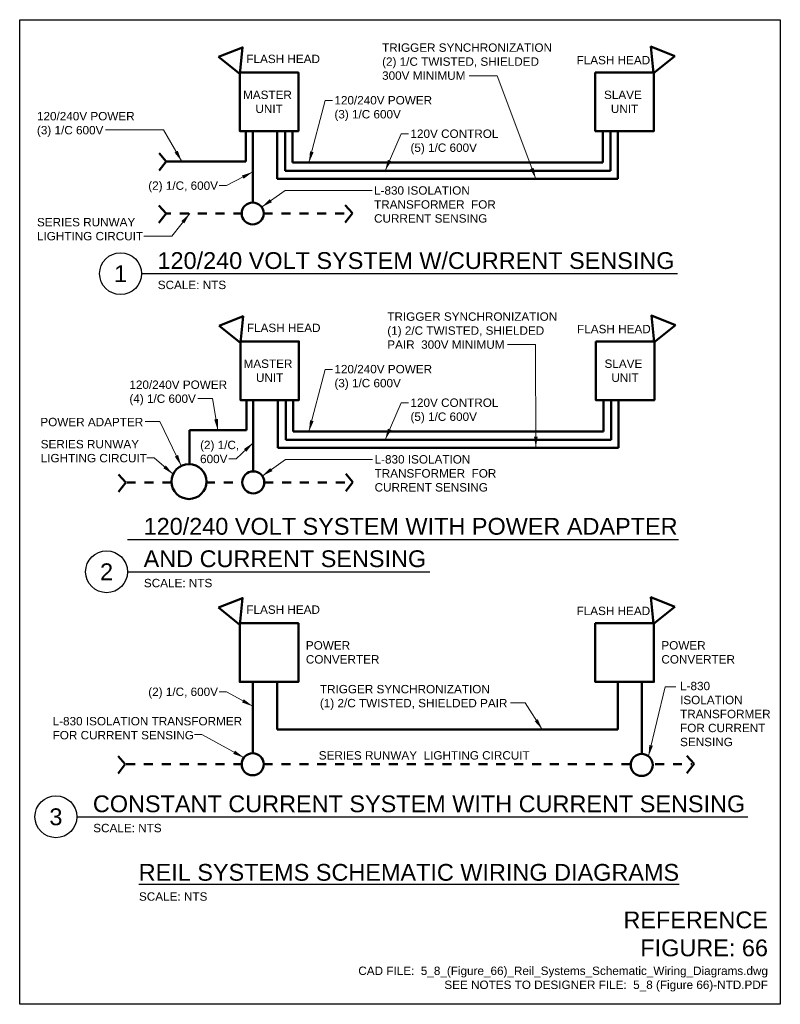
# Model space of a CAD drawing. Header units: inches. Extents: x 0 to 8.5, y 0 to 11.
import ezdxf
from ezdxf.enums import TextEntityAlignment as Align

# ---------------------------------------------------------------- set-up
doc = ezdxf.new("R2010")
doc.units = ezdxf.units.IN
doc.header["$LTSCALE"] = 0.5
doc.header["$MEASUREMENT"] = 0
doc.linetypes.add('HIDDEN2', pattern=[0.1875, 0.125, -0.0625])
doc.layers.get('0').update_dxf_attribs({"linetype": 'CONTINUOUS', "lineweight": 35})
for name, color, linetype, lineweight in [('E-AFLD-BCNS-STRB', 203, 'CONTINUOUS', 50), ('E-AFLD-CIRC-CTRL', 163, 'CONTINUOUS', 50), ('E-AFLD-CIRC-MULT', 23, 'CONTINUOUS', 50), ('E-AFLD-CIRC-SERS', 203, 'CONTINUOUS', 50), ('E-AFLD-DEVC', 23, 'CONTINUOUS', 50), ('G-ANNO-RDME', 5, 'CONTINUOUS', 18)]:
    doc.layers.add(name, color=color, linetype=linetype, lineweight=lineweight)
for name, color, linetype in [('G-ANNO-TEXT', 7, 'CONTINUOUS'), ('G-ANNO-TEXT @ 1', 7, 'CONTINUOUS'), ('G-ANNO-TTLB', 7, 'CONTINUOUS')]:
    doc.layers.add(name, color=color, linetype=linetype)
doc.styles.add('00-E-TITLE-1_1', font='arial.ttf', dxfattribs={"height": 0.1875})
doc.styles.add('01-E-BLDG-1_1', font='arial.ttf', dxfattribs={"height": 0.09375})
doc.styles.add('Arial', font='arial.ttf')
doc.dimstyles.new('01-E-BLDG-1_1', dxfattribs={"dimtxt": 0.09375, "dimasz": 0.125, "dimexe": 0.0625, "dimexo": 0.0625, "dimgap": 0.0625, "dimtad": 1, "dimdec": 4, "dimzin": 3, "dimdsep": 46, "dimlunit": 4, "dimtxsty": '01-E-BLDG-1_1', "dimcen": 0.0625, "dimclrd": 1, "dimclre": 1, "dimclrt": 256, "dimazin": 0, "dimtfac": 1, "dimtdec": 4, "dimtmove": 1, "dimatfit": 3, "dimfxl": 1, "dimfrac": 2, "dimtolj": 1, "dimtzin": 3, "dimlwd": 0, "dimlwe": 0, "dimarcsym": 0})

# ---------------------------------------------------------------- blocks, each defined once
blk = doc.blocks.new('*U3')
at = {"color": 0, "linetype": 'Continuous', "lineweight": 30}
blk.add_line((0.234, 0), (6.224, 0), dxfattribs=at)
blk.add_circle((0, 0), 0.234, dxfattribs=at)
at = {"color": 0, "style": 'Arial', "flags": 4}
blk.add_attdef('TITLE', text='', height=0.188, dxfattribs=at).set_placement((0.413, -0.004), align=Align.BOTTOM_LEFT)
blk.add_attdef('ID', text='', height=0.188, dxfattribs=at).set_placement((0, 0), align=Align.MIDDLE_CENTER)
blk.add_attdef('SCALE', text='', height=0.0703, dxfattribs=at).set_placement((0.417, -0.079), align=Align.TOP_LEFT)
blk = doc.blocks.new('*U2')
at = {"color": 0, "linetype": 'Continuous', "lineweight": 30}
blk.add_line((0.234, 0), (7.732, 0), dxfattribs=at)
blk.add_circle((0, 0), 0.234, dxfattribs=at)
at = {"color": 0, "style": 'Arial', "flags": 4}
blk.add_attdef('TITLE', text='', height=0.188, dxfattribs=at).set_placement((0.413, -0.004), align=Align.BOTTOM_LEFT)
blk.add_attdef('ID', text='', height=0.188, dxfattribs=at).set_placement((0, 0), align=Align.MIDDLE_CENTER)
blk.add_attdef('SCALE', text='', height=0.0703, dxfattribs=at).set_placement((0.417, -0.079), align=Align.TOP_LEFT)
blk = doc.blocks.new('*U4')
at = {"color": 0, "linetype": 'Continuous', "lineweight": 30}
blk.add_line((0.234, 0), (3.614, 0), dxfattribs=at)
blk.add_circle((0, 0), 0.234, dxfattribs=at)
at = {"color": 0, "style": 'Arial', "flags": 4}
blk.add_attdef('TITLE', text='', height=0.188, dxfattribs=at).set_placement((0.413, -0.004), align=Align.BOTTOM_LEFT)
blk.add_attdef('ID', text='', height=0.188, dxfattribs=at).set_placement((0, 0), align=Align.MIDDLE_CENTER)
blk.add_attdef('SCALE', text='', height=0.0703, dxfattribs=at).set_placement((0.417, -0.079), align=Align.TOP_LEFT)

msp = doc.modelspace()

# ---------------------------------------------------------------- linework, layer by layer
at = {"layer": 'E-AFLD-BCNS-STRB', "flags": 128}
for points in [[(2.222, 10.584), (2.461, 10.394), (2.49, 10.69)], [(7.322, 10.593), (7.083, 10.403), (7.054, 10.699)], [(2.228, 7.58), (2.467, 7.389), (2.496, 7.686)], [(7.328, 7.589), (7.089, 7.398), (7.06, 7.695)], [(2.222, 4.432), (2.461, 4.241), (2.49, 4.538)], [(7.322, 4.441), (7.083, 4.25), (7.054, 4.547)]]:
    msp.add_lwpolyline(points, close=True, dxfattribs=at)
at = {"layer": 'E-AFLD-CIRC-CTRL'}
for p, q in [((2.877, 9.755), (2.877, 9.221)), ((2.968, 9.755), (2.968, 9.312)), ((6.604, 9.312), (6.604, 9.753)), ((6.686, 9.221), (6.686, 9.753)), ((2.968, 9.312), (6.604, 9.312)), ((2.877, 9.221), (6.686, 9.221)), ((2.883, 6.751), (2.883, 6.217)), ((2.974, 6.751), (2.974, 6.308)), ((6.61, 6.308), (6.61, 6.749)), ((6.692, 6.217), (6.692, 6.749)), ((2.974, 6.308), (6.61, 6.308)), ((2.883, 6.217), (6.692, 6.217)), ((2.877, 3.602), (2.877, 3.069)), ((6.686, 3.069), (6.686, 3.6)), ((2.877, 3.069), (6.686, 3.069))]:
    msp.add_line(p, q, dxfattribs=at)
at = {"layer": 'E-AFLD-CIRC-MULT'}
for p, q in [((2.527, 9.755), (2.527, 9.417)), ((2.604, 9.755), (2.604, 8.958)), ((3.05, 9.755), (3.05, 9.403)), ((6.518, 9.403), (6.518, 9.753)), ((1.557, 9.507), (1.636, 9.416)), ((1.636, 9.416), (1.557, 9.314)), ((2.527, 9.417), (1.631, 9.417)), ((3.05, 9.403), (6.518, 9.403)), ((2.533, 6.751), (2.533, 6.413)), ((2.61, 6.751), (2.61, 5.954)), ((3.056, 6.751), (3.056, 6.399)), ((6.524, 6.399), (6.524, 6.749)), ((2.533, 6.413), (1.896, 6.413)), ((1.896, 6.413), (1.896, 6.035)), ((3.056, 6.399), (6.524, 6.399)), ((2.604, 3.602), (2.604, 2.805)), ((6.954, 3.606), (6.954, 2.804))]:
    msp.add_line(p, q, dxfattribs=at)
at = {"layer": 'E-AFLD-CIRC-SERS'}
for p, q in [((1.556, 8.924), (1.636, 8.833)), ((3.639, 8.929), (3.718, 8.838)), ((1.636, 8.833), (1.556, 8.731)), ((3.718, 8.838), (3.639, 8.736)), ((1.106, 5.92), (1.186, 5.829)), ((3.645, 5.925), (3.724, 5.834)), ((3.724, 5.834), (3.645, 5.731)), ((1.186, 5.829), (1.106, 5.727)), ((1.1, 2.771), (1.18, 2.681)), ((7.457, 2.776), (7.536, 2.685)), ((1.18, 2.681), (1.1, 2.578)), ((7.536, 2.685), (7.457, 2.583))]:
    msp.add_line(p, q, dxfattribs=at)
at = {"layer": 'E-AFLD-CIRC-SERS', "linetype": 'HIDDEN2'}
for p, q in [((2.49, 8.835), (1.636, 8.835)), ((2.726, 8.835), (3.722, 8.835)), ((1.696, 5.831), (1.187, 5.831)), ((2.081, 5.831), (2.491, 5.831)), ((2.732, 5.831), (3.728, 5.831)), ((2.489, 2.682), (1.181, 2.682)), ((2.726, 2.682), (6.822, 2.682)), ((7.101, 2.682), (7.51, 2.682))]:
    msp.add_line(p, q, dxfattribs=at)
at = {"layer": 'E-AFLD-DEVC'}
for points in [[(2.46, 10.409), (3.114, 10.409), (3.114, 9.755), (2.46, 9.755)], [(6.432, 10.409), (7.087, 10.409), (7.087, 9.755), (6.432, 9.755)], [(2.466, 7.405), (3.12, 7.405), (3.12, 6.751), (2.466, 6.751)], [(6.438, 7.405), (7.093, 7.405), (7.093, 6.751), (6.438, 6.751)], [(2.46, 4.257), (3.114, 4.257), (3.114, 3.602), (2.46, 3.602)], [(6.432, 4.257), (7.087, 4.257), (7.087, 3.602), (6.432, 3.602)]]:
    msp.add_lwpolyline(points, close=True, dxfattribs=at)
for centre, radius in [((2.604, 8.835), 0.123), ((1.892, 5.84), 0.195), ((2.61, 5.831), 0.123), ((2.604, 2.682), 0.123), ((6.951, 2.674), 0.123)]:
    msp.add_circle(centre, radius, dxfattribs=at)
at = {"layer": 'G-ANNO-TEXT', "linetype": 'Continuous', "lineweight": 30}
msp.add_line((1.206, 5.194), (7.363, 5.194), dxfattribs=at)
at = {"layer": 'G-ANNO-TTLB'}
msp.add_lwpolyline([(0, 11), (8.5, 11), (8.5, 0), (0, 0)], close=True, dxfattribs=at)

# ---------------------------------------------------------------- block references
at = {"layer": 'G-ANNO-TEXT @ 1'}
ref = msp.add_blockref('*U3', (1.127, 8.163), dxfattribs=at)
ref.add_attrib('SCALE', 'SCALE: NTS', dxfattribs={"layer": '0', "color": 0, "height": 0.0938, "style": '01-E-BLDG-1_1'}).set_placement((1.543, 8.084), align=Align.TOP_LEFT)
ref.add_attrib('TITLE', '120/240 VOLT SYSTEM W/CURRENT SENSING', dxfattribs={"layer": '0', "color": 0, "height": 0.1875, "style": 'Arial'}).set_placement((1.54, 8.159), align=Align.BOTTOM_LEFT)
ref.add_attrib('ID', '1', dxfattribs={"layer": '0', "color": 0, "height": 0.188, "style": 'Arial'}).set_placement((1.127, 8.163), align=Align.MIDDLE_CENTER)
ref = msp.add_blockref('*U4', (0.971, 4.832), dxfattribs=at)
ref.add_attrib('SCALE', 'SCALE: NTS', dxfattribs={"layer": '0', "color": 0, "height": 0.0938, "style": '01-E-BLDG-1_1'}).set_placement((1.388, 4.753), align=Align.TOP_LEFT)
ref.add_attrib('TITLE', 'AND CURRENT SENSING', dxfattribs={"layer": '0', "color": 0, "height": 0.1875, "style": 'Arial'}).set_placement((1.385, 4.828), align=Align.BOTTOM_LEFT)
ref.add_attrib('ID', '2', dxfattribs={"layer": '0', "color": 0, "height": 0.188, "style": 'Arial'}).set_placement((0.971, 4.832), align=Align.MIDDLE_CENTER)
ref = msp.add_blockref('*U2', (0.405, 2.095), dxfattribs=at)
ref.add_attrib('SCALE', 'SCALE: NTS', dxfattribs={"layer": '0', "color": 0, "height": 0.0938, "style": '01-E-BLDG-1_1'}).set_placement((0.822, 2.016), align=Align.TOP_LEFT)
ref.add_attrib('TITLE', 'CONSTANT CURRENT SYSTEM WITH CURRENT SENSING', dxfattribs={"layer": '0', "color": 0, "height": 0.1875, "style": 'Arial'}).set_placement((0.818, 2.09), align=Align.BOTTOM_LEFT)
ref.add_attrib('ID', '3', dxfattribs={"layer": '0', "color": 0, "height": 0.188, "style": 'Arial'}).set_placement((0.405, 2.095), align=Align.MIDDLE_CENTER)

# ---------------------------------------------------------------- texts
at = {"layer": 'G-ANNO-RDME', "attachment_point": 9, "rotation": 0}
for s, insert, char_height, width, style in [('REFERENCE FIGURE: 66', (8.362, 0.534), 0.1875, 1.66014, '00-E-TITLE-1_1'), ('CAD FILE:  5_8_(Figure_66)_Reil_Systems_Schematic_Wiring_Diagrams.dwg\\PSEE NOTES TO DESIGNER FILE:  5_8 (Figure 66)-NTD.PDF', (8.362, 0.143), 0.09375, 4.90011, '01-E-BLDG-1_1')]:
    msp.add_mtext(s, dxfattribs=dict(at, insert=insert, char_height=char_height, width=width, style=style))
at = {"layer": 'G-ANNO-TEXT', "style": '00-E-TITLE-1_1'}
msp.add_text('120/240 VOLT SYSTEM WITH POWER ADAPTER', height=0.1875, dxfattribs=at).set_placement((1.385, 5.19), align=Align.BOTTOM_LEFT)
at = {"layer": 'G-ANNO-TEXT', "style": '01-E-BLDG-1_1'}
msp.add_text('SCALE: NTS', height=0.0938, dxfattribs=at).set_placement((1.333, 1.251), align=Align.TOP_LEFT)
at = {"layer": 'G-ANNO-TEXT', "rotation": 360, "style": '01-E-BLDG-1_1'}
for s, insert, char_height, width, attachment_point in [('TRIGGER SYNCHRONIZATION (2) 1/C TWISTED, SHIELDED  300V MINIMUM', (4.05, 10.735), 0.09375, 1.93024, 1), ('FLASH HEAD', (2.533, 10.609), 0.0938, 0.96275, 1), ('FLASH HEAD', (6.223, 10.595), 0.0938, 0.96275, 1), ('MASTER  UNIT', (2.787, 10.082), 0.09375, 0.63068, 5), ('120/240V POWER (3) 1/C 600V', (3.517, 10.147), 0.09375, 1.22783, 1), ('SLAVE  UNIT', (6.759, 10.082), 0.09375, 0.64856, 5), ('120/240V POWER\\P(3) 1/C 600V', (0.193, 9.969), 0.09375, 1.11015, 1), ('120V CONTROL (5) 1/C 600V', (4.367, 9.773), 0.09375, 0.99353, 1), ('(2) 1/C, 600V', (1.437, 9.193), 0.09375, 0.96275, 1), ('L-830 ISOLATION TRANSFORMER  FOR CURRENT SENSING', (3.96, 9.139), 0.09375, 1.93024, 1), ('SERIES RUNWAY  LIGHTING CIRCUIT', (0.193, 8.785), 0.09375, 1.18301, 1), ('TRIGGER SYNCHRONIZATION (1) 2/C TWISTED, SHIELDED PAIR  300V MINIMUM', (4.108, 7.73), 0.09375, 1.93024, 1), ('FLASH HEAD', (2.539, 7.604), 0.0938, 0.96275, 1), ('FLASH HEAD', (6.229, 7.591), 0.0938, 0.96275, 1), ('MASTER  UNIT', (2.793, 7.078), 0.09375, 0.63068, 5), ('120/240V POWER (3) 1/C 600V', (3.517, 7.143), 0.09375, 1.22783, 1), ('SLAVE  UNIT', (6.765, 7.078), 0.09375, 0.64856, 5), ('120/240V POWER (4) 1/C 600V', (1.226, 6.969), 0.09375, 1.11015, 1), ('120V CONTROL (5) 1/C 600V', (4.367, 6.768), 0.09375, 0.99353, 1), ('POWER ADAPTER', (0.231, 6.552), 0.09375, 1.16734, 1), ('SERIES RUNWAY  LIGHTING CIRCUIT', (0.235, 6.305), 0.09375, 1.18301, 1), ('(2) 1/C, 600V', (2.016, 6.296), 0.09375, 0.45007, 1), ('L-830 ISOLATION TRANSFORMER  FOR CURRENT SENSING', (3.966, 6.135), 0.09375, 1.93024, 1), ('FLASH HEAD', (2.533, 4.456), 0.0938, 0.96275, 1), ('FLASH HEAD', (6.223, 4.442), 0.0938, 0.96275, 1), ('POWER CONVERTER', (3.198, 4.057), 0.09375, 0.63068, 1), ('POWER CONVERTER', (7.171, 4.057), 0.09375, 0.63068, 1), ('(2) 1/C, 600V', (1.437, 3.538), 0.09375, 0.96275, 1), ('TRIGGER SYNCHRONIZATION\\P(1) 2/C TWISTED, SHIELDED PAIR', (3.355, 3.568), 0.09375, 2.32669, 1), ('L-830 ISOLATION TRANSFORMER FOR CURRENT SENSING', (7.38, 3.603), 0.09375, 0.97361, 1), ('L-830 ISOLATION TRANSFORMER FOR CURRENT SENSING', (0.368, 3.21), 0.09375, 2.12461, 1), ('SERIES RUNWAY  LIGHTING CIRCUIT', (3.342, 2.828), 0.09375, 2.38383, 1)]:
    msp.add_mtext(s, dxfattribs=dict(at, insert=insert, char_height=char_height, width=width, attachment_point=attachment_point))
at = {"layer": 'G-ANNO-TEXT', "insert": (1.33, 1.568), "char_height": 0.1875, "width": 6.03978, "attachment_point": 1, "style": 'Arial'}
msp.add_mtext('{\\LREIL SYSTEMS SCHEMATIC WIRING DIAGRAMS}', dxfattribs=at)

# ---------------------------------------------------------------- leaders
at = {"layer": 'G-ANNO-TEXT'}
for points in [[(5.768, 9.221), (5.335, 10.374), (5.022, 10.374)], [(3.233, 9.403), (3.413, 10.098), (3.494, 10.098)], [(1.811, 9.417), (1.608, 9.768), (0.959, 9.768)], [(4.084, 9.312), (4.263, 9.723), (4.345, 9.723)], [(2.604, 9.299), (2.312, 9.146), (2.231, 9.146)], [(2.704, 8.906), (2.965, 9.09), (3.938, 9.09)], [(1.901, 8.835), (1.699, 8.581), (1.388, 8.581)], [(5.768, 6.217), (5.766, 7.37), (5.453, 7.37)], [(3.233, 6.399), (3.413, 7.093), (3.494, 7.093)], [(2.215, 6.413), (2.155, 6.768), (1.992, 6.768)], [(4.084, 6.308), (4.263, 6.719), (4.345, 6.719)], [(1.806, 6.016), (1.565, 6.51), (1.403, 6.51)], [(2.61, 6.274), (2.419, 6.094), (2.338, 6.094)], [(1.714, 5.922), (1.502, 6.107), (1.421, 6.107)], [(2.71, 5.902), (2.971, 6.086), (3.944, 6.086)], [(2.604, 3.33), (2.312, 3.49), (2.231, 3.49)], [(5.84, 3.069), (5.648, 3.367), (5.486, 3.367)], [(2.506, 2.756), (2.037, 3.013), (1.955, 3.013)]]:
    msp.add_leader(points, dimstyle='01-E-BLDG-1_1', dxfattribs=at)
msp.add_leader([(7.027, 2.771), (7.213, 3.547), (7.332, 3.547)], dimstyle='01-E-BLDG-1_1', override={"dimgap": 0.0625, "dimtad": 0}, dxfattribs=at)

doc.saveas('drawing.dxf')
